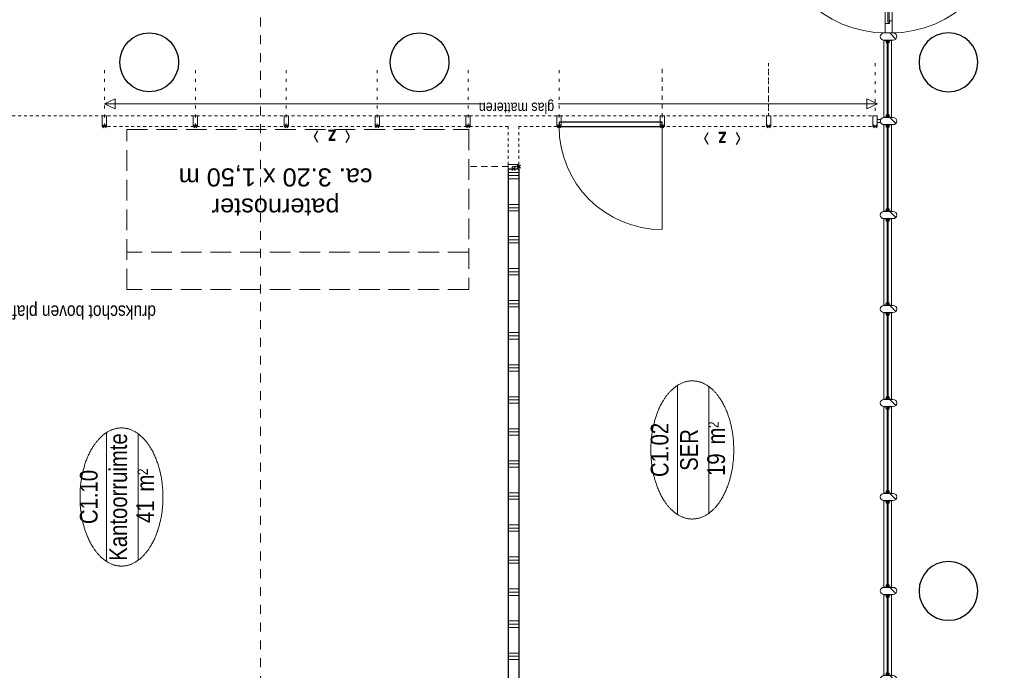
# Model space of a CAD drawing. Header units: millimetres. Extents: x 164654 to 368283, y 131426 to 252133.
# Tile 37 of 144: x 313984 to 323200, y 173340 to 179432. Entities that reach past the tile are written whole.
import ezdxf
from ezdxf.enums import TextEntityAlignment as Align

# ---------------------------------------------------------------- set-up
doc = ezdxf.new("R2010")
doc.units = ezdxf.units.MM
doc.header["$LTSCALE"] = 400
doc.header["$PDMODE"] = 3
doc.header["$PDSIZE"] = 15
for name, pattern in [('STYLE_01', [0.416641, 0.208282, -0.208359]), ('STYLE_02', [0.694427, 0.486069, -0.208359]), ('STYLE_05', [0.208282, 0.069427, -0.138855]), ('STYLE_06', [1.041641, 0.625, -0.208282, 0.069427, -0.138931]), ('STYLE_18', [0.246063, 0.147638, -0.098425]), ('STYLE_19', [1, 0.625, -0.125, 0.125, -0.125]), ('STYLE_21', [0.138889, 0.069444, -0.069444])]:
    doc.linetypes.add(name, pattern=pattern)
for name, color, linetype, lineweight in [('Binnenkozijnen', 140, 'Continuous', 15), ('Interieur-deur', 43, 'Continuous', 9), ('Interieur-gemeentehuis e a maatwerk en specials', 8, 'Continuous', 5), ('Interieur-scheidingswand-horizontaal', 5, 'Continuous', 25), ('Interieur-systeemwand glas', 140, 'STYLE_21', 15), ('Kozijnmerken', 43, 'Continuous', 9), ('Lijn-stramien', 5, 'STYLE_06', 9), ('mat-beton (ihwg)', 5, 'Continuous', 25), ('mat-glas-hor', 5, 'Continuous', 15), ('mat-naaldhout', 140, 'Continuous', 15), ('mat-scheidingswand-horizontaal', 5, 'Continuous', 25), ('None', 7, 'Continuous', 9), ('Ruimtenummers', 5, 'Continuous', 25), ('Tekst', 140, 'Continuous', 15), ('~None', 5, 'Continuous', 9)]:
    doc.layers.add(name, color=color, linetype=linetype, lineweight=lineweight)
doc.layers.add('plat', color=5, linetype='Continuous')
doc.styles.add('Abadi MT Condensed Light', font='txt', dxfattribs={"height": 176.388889})
doc.styles.add('Arial', font='arial.ttf', dxfattribs={"height": 211.666667})
doc.styles.add('Arial Narrow', font='ARIALN.TTF', dxfattribs={"height": 222.25})
doc.styles.add('Arial Narrow (bold)', font='ARIALNB.TTF', dxfattribs={"height": 172.861111})

# ---------------------------------------------------------------- blocks, each defined once
blk = doc.blocks.new('*X322')
at = {"layer": 'None', "lineweight": 9}
for p, q in [((-15900, 6320), (-15900, 6420)), ((-15870, 6320), (-15870, 6420)), ((-15840, 6320), (-15840, 6420)), ((-15600, 6320), (-15600, 6420)), ((-15570, 6320), (-15570, 6420)), ((-15540, 6320), (-15540, 6420)), ((-15300, 6320), (-15300, 6420)), ((-15270, 6320), (-15270, 6420)), ((-15240, 6320), (-15240, 6420)), ((-15000, 6320), (-15000, 6420)), ((-14970, 6320), (-14970, 6420)), ((-14940, 6320), (-14940, 6420)), ((-14700, 6320), (-14700, 6420)), ((-14670, 6320), (-14670, 6420)), ((-14640, 6320), (-14640, 6420)), ((-14400, 6320), (-14400, 6420)), ((-14370, 6320), (-14370, 6420)), ((-14340, 6320), (-14340, 6420)), ((-14100, 6320), (-14100, 6420)), ((-14070, 6320), (-14070, 6420)), ((-14040, 6320), (-14040, 6420)), ((-13800, 6320), (-13800, 6420)), ((-13770, 6320), (-13770, 6420)), ((-13740, 6320), (-13740, 6420)), ((-13500, 6320), (-13500, 6420)), ((-13470, 6320), (-13470, 6420)), ((-13440, 6320), (-13440, 6420)), ((-13200, 6320), (-13200, 6420)), ((-13170, 6320), (-13170, 6420)), ((-13140, 6320), (-13140, 6420)), ((-12900, 6320), (-12900, 6420)), ((-12870, 6320), (-12870, 6420)), ((-12840, 6320), (-12840, 6420)), ((-12600, 6320), (-12600, 6420)), ((-12570, 6320), (-12570, 6420)), ((-12540, 6320), (-12540, 6420)), ((-12300, 6320), (-12300, 6420)), ((-12270, 6320), (-12270, 6420)), ((-12240, 6320), (-12240, 6420)), ((-12000, 6320), (-12000, 6420)), ((-11970, 6320), (-11970, 6420)), ((-11940, 6320), (-11940, 6420)), ((-11700, 6320), (-11700, 6420)), ((-11670, 6320), (-11670, 6420)), ((-11640, 6320), (-11640, 6420)), ((-11400, 6320), (-11400, 6420)), ((-11370, 6320), (-11370, 6420)), ((-11340, 6320), (-11340, 6420))]:
    blk.add_line(p, q, dxfattribs=at)
blk = doc.blocks.new('*X737')
at = {"layer": 'None', "lineweight": 5}
blk.add_line((-8774.9, 2892.3), (-8773.8, 2893.5), dxfattribs=at)
blk = doc.blocks.new('*U738')
at = {"layer": 'mat-glas-hor', "color": 140, "lineweight": 15}
blk.add_lwpolyline([(-8780.2, 2866), (-9933.3, 2866), (-9933.3, 2854), (-8780.2, 2854)], close=True, dxfattribs=at)
at = {"layer": 'mat-naaldhout', "color": 140, "linetype": 'Continuous', "lineweight": 15}
for points in [[(-9944.9, 2851.5), (-9919.9, 2851.5), (-9919.9, 2826.5), (-10033.9, 2826.5), (-10033.9, 2893.5), (-9944.9, 2893.5)], [(-8774.9, 2851.5), (-8799.9, 2851.5), (-8799.9, 2826.5), (-8685.9, 2826.5), (-8685.9, 2893.5), (-8774.9, 2893.5)]]:
    blk.add_lwpolyline(points, close=True, dxfattribs=at)
at = {"layer": 'None', "color": 43, "linetype": 'Continuous', "lineweight": 9}
for p, q in [((-8970.9, 3943.1), (-8970.9, 2880)), ((-8970.9, 1776.9), (-8970.9, 2840))]:
    blk.add_line(p, q, dxfattribs=at)
at = {"layer": 'None', "color": 8, "lineweight": 5}
blk.add_lwpolyline([(-10033.9, 2826.5), (-10033.9, 2893.5), (-8774.9, 2893.5), (-8774.9, 2826.5)], close=True, dxfattribs=at)
at = {"layer": 'None', "color": 43, "linetype": 'Continuous', "lineweight": 9}
for centre, radius, start, end in [((-8970.9, 2880), 1063.1, 90, 180), ((-8970.9, 2880), 286, 0, 90), ((-8970.9, 2840), 1063.1, 180, 270), ((-8970.9, 2840), 285.3, 270, 0)]:
    blk.add_arc(centre, radius, start, end, dxfattribs=at)
at = {"layer": 'mat-naaldhout', "color": 140}
blk.add_blockref('*X737', (0, 0), dxfattribs=at)
blk = doc.blocks.new('*X38')
at = {"layer": 'None', "lineweight": 5}
blk.add_line((-23.7, -23.7), (33.5, 33.5), dxfattribs=at)
blk = doc.blocks.new('houten stijl 67 x 114')
at = {"layer": 'mat-naaldhout', "color": 140, "linetype": 'Continuous', "lineweight": 15, "flags": 128}
blk.add_lwpolyline([(33.5, 0), (33.5, 0, -0.414214), (0, -33.5), (0, -33.5, -0.414214), (-33.5, 0), (-33.5, 88), (-33.5, 88, -0.414214), (0, 121.5), (0, 121.5, -0.414214), (33.5, 88)], format="xyb", close=True, dxfattribs=at)
at = {"layer": 'mat-naaldhout', "color": 140}
blk.add_blockref('*X38', (0, 0), dxfattribs=at)
blk = doc.blocks.new('*U739')
at = {"layer": 'mat-glas-hor', "color": 8, "lineweight": 5}
blk.add_lwpolyline([(-10825.4, 2834), (-10825.4, 2904), (-10101, 2904), (-10101, 2834)], close=True, dxfattribs=at)
at = {"layer": 'mat-glas-hor', "color": 140, "lineweight": 15}
blk.add_lwpolyline([(-10818.9, 2864), (-10818.9, 2874), (-10107.5, 2874), (-10107.5, 2864)], close=True, dxfattribs=at)
at = {"layer": 'mat-naaldhout', "color": 140, "linetype": 'Continuous', "lineweight": 15, "flags": 128}
for points in [[(-10825.4, 2879.3), (-10825.4, 2904.3), (-10824.4, 2904.3, -0.414214), (-10822.4, 2902.3), (-10822.4, 2885.8, 0.414214), (-10818.9, 2882.3), (-10802.4, 2882.3, -0.414214), (-10800.4, 2880.3), (-10800.4, 2879.3)], [(-10825.4, 2858.7), (-10825.4, 2833.7), (-10824.4, 2833.7, 0.414214), (-10822.4, 2835.7), (-10822.4, 2852.2, -0.414214), (-10818.9, 2855.7), (-10802.4, 2855.7, 0.414214), (-10800.4, 2857.7), (-10800.4, 2858.7)], [(-10101, 2879.3), (-10101, 2904.3), (-10102, 2904.3, 0.414214), (-10104, 2902.3), (-10104, 2885.8, -0.414214), (-10107.5, 2882.3), (-10124, 2882.3, 0.414214), (-10126, 2880.3), (-10126, 2879.3)], [(-10101, 2858.7), (-10101, 2833.7), (-10102, 2833.7, -0.414214), (-10104, 2835.7), (-10104, 2852.2, 0.414214), (-10107.5, 2855.7), (-10124, 2855.7, -0.414214), (-10126, 2857.7), (-10126, 2858.7)]]:
    blk.add_lwpolyline(points, format="xyb", close=True, dxfattribs=at)
at = {"layer": 'None', "color": 7}
for p in [(-10858.9, 2816), (-10067.5, 2816)]:
    blk.add_blockref('houten stijl 67 x 114', p, dxfattribs=at)
blk = doc.blocks.new('binnenpui 880 h.o.h.')
at = {"layer": 'mat-glas-hor', "color": 8, "lineweight": 5}
blk.add_lwpolyline([(18, -33.5), (88, -33.5), (88, -846.5), (18, -846.5)], close=True, dxfattribs=at)
at = {"layer": 'mat-glas-hor', "color": 140, "lineweight": 15}
blk.add_lwpolyline([(48, -40), (58, -40), (58, -840), (48, -840)], close=True, dxfattribs=at)
at = {"layer": 'mat-naaldhout', "color": 140, "linetype": 'Continuous', "lineweight": 15, "flags": 128}
for points in [[(42.7, -33.5), (17.7, -33.5), (17.7, -34.5, 0.414214), (19.7, -36.5), (36.2, -36.5, -0.414214), (39.7, -40), (39.7, -56.5, 0.414214), (41.7, -58.5), (42.7, -58.5)], [(63.3, -33.5), (88.3, -33.5), (88.3, -34.5, -0.414214), (86.3, -36.5), (69.8, -36.5, 0.414214), (66.3, -40), (66.3, -56.5, -0.414214), (64.3, -58.5), (63.3, -58.5)], [(42.7, -846.5), (17.7, -846.5), (17.7, -845.5, -0.414214), (19.7, -843.5), (36.2, -843.5, 0.414214), (39.7, -840), (39.7, -823.5, -0.414214), (41.7, -821.5), (42.7, -821.5)], [(63.3, -846.5), (88.3, -846.5), (88.3, -845.5, 0.414214), (86.3, -843.5), (69.8, -843.5, -0.414214), (66.3, -840), (66.3, -823.5, 0.414214), (64.3, -821.5), (63.3, -821.5)]]:
    blk.add_lwpolyline(points, format="xyb", close=True, dxfattribs=at)
at = {"layer": 'None', "color": 7, "rotation": 270}
for p in [(0, 0), (0, -880)]:
    blk.add_blockref('houten stijl 67 x 114', p, dxfattribs=at)
blk = doc.blocks.new('*U740')
at = {"layer": 'mat-glas-hor', "color": 8, "lineweight": 5}
blk.add_lwpolyline([(-16051.9, 2834), (-16051.9, 2904), (-15292.4, 2904), (-15292.4, 2834)], close=True, dxfattribs=at)
at = {"layer": 'mat-glas-hor', "color": 140, "lineweight": 15}
blk.add_lwpolyline([(-16045.4, 2864), (-16045.4, 2874), (-15298.9, 2874), (-15298.9, 2864)], close=True, dxfattribs=at)
at = {"layer": 'mat-naaldhout', "color": 140, "linetype": 'Continuous', "lineweight": 15, "flags": 128}
for points in [[(-16051.9, 2879.3), (-16051.9, 2904.3), (-16050.9, 2904.3, -0.414214), (-16048.9, 2902.3), (-16048.9, 2885.8, 0.414214), (-16045.4, 2882.3), (-16028.9, 2882.3, -0.414214), (-16026.9, 2880.3), (-16026.9, 2879.3)], [(-16051.9, 2858.7), (-16051.9, 2833.7), (-16050.9, 2833.7, 0.414214), (-16048.9, 2835.7), (-16048.9, 2852.2, -0.414214), (-16045.4, 2855.7), (-16028.9, 2855.7, 0.414214), (-16026.9, 2857.7), (-16026.9, 2858.7)], [(-15292.4, 2879.3), (-15292.4, 2904.3), (-15293.4, 2904.3, 0.414214), (-15295.4, 2902.3), (-15295.4, 2885.8, -0.414214), (-15298.9, 2882.3), (-15315.4, 2882.3, 0.414214), (-15317.4, 2880.3), (-15317.4, 2879.3)], [(-15292.4, 2858.7), (-15292.4, 2833.7), (-15293.4, 2833.7, -0.414214), (-15295.4, 2835.7), (-15295.4, 2852.2, 0.414214), (-15298.9, 2855.7), (-15315.4, 2855.7, -0.414214), (-15317.4, 2857.7), (-15317.4, 2858.7)]]:
    blk.add_lwpolyline(points, format="xyb", close=True, dxfattribs=at)
at = {"layer": 'None', "color": 7}
for p in [(-16085.4, 2816), (-15258.9, 2816)]:
    blk.add_blockref('houten stijl 67 x 114', p, dxfattribs=at)
blk = doc.blocks.new('*X741')
at = {"layer": 'None', "lineweight": 5}
blk.add_line((-16908, 2891), (-16883, 2916), dxfattribs=at)
blk = doc.blocks.new('*X742')
at = {"layer": 'None', "lineweight": 5}
for p, q in [((-17657.1, 2849), (-17616.2, 2889.9)), ((-17615.1, 2891), (-17591.2, 2914.9))]:
    blk.add_line(p, q, dxfattribs=at)
blk = doc.blocks.new('*U743')
at = {"layer": 'mat-glas-hor', "color": 140, "lineweight": 15}
blk.add_lwpolyline([(-16899.5, 2876.5), (-17604.6, 2876.5), (-17604.6, 2888.5), (-16899.5, 2888.5)], close=True, dxfattribs=at)
at = {"layer": 'mat-naaldhout', "color": 140, "linetype": 'Continuous', "lineweight": 15}
for points in [[(-17616.2, 2891), (-17591.2, 2891), (-17591.2, 2916), (-17725.2, 2916), (-17725.2, 2849), (-17616.2, 2849)], [(-16894.2, 2891), (-16919.2, 2891), (-16919.2, 2916), (-16785.2, 2916), (-16785.2, 2849), (-16894.2, 2849)]]:
    blk.add_lwpolyline(points, close=True, dxfattribs=at)
at = {"layer": 'None', "color": 43, "linetype": 'Continuous', "lineweight": 9}
blk.add_line((-16785.2, 3856), (-16785.2, 2916), dxfattribs=at)
at = {"layer": 'None', "color": 8, "lineweight": 5}
blk.add_lwpolyline([(-17725.2, 2916), (-17725.2, 2849), (-16894.2, 2849), (-16894.2, 2916)], close=True, dxfattribs=at)
at = {"layer": 'None', "color": 43, "linetype": 'Continuous', "lineweight": 9}
blk.add_arc((-16785.2, 2916), 940, 90, 180, dxfattribs=at)
at = {"layer": 'mat-naaldhout', "color": 140}
for name in ['*X742', '*X741']:
    blk.add_blockref(name, (0, 0), dxfattribs=at)
blk = doc.blocks.new('*U744')
at = {"layer": 'mat-glas-hor', "color": 8, "lineweight": 5}
blk.add_lwpolyline([(-18751.9, 2834), (-18751.9, 2904), (-17796.9, 2904), (-17796.9, 2834)], close=True, dxfattribs=at)
at = {"layer": 'mat-glas-hor', "color": 140, "lineweight": 15}
blk.add_lwpolyline([(-18745.4, 2864), (-18745.4, 2874), (-17804.9, 2874), (-17804.9, 2864)], close=True, dxfattribs=at)
at = {"layer": 'mat-naaldhout', "color": 140, "linetype": 'Continuous', "lineweight": 15, "flags": 128}
for points in [[(-18751.9, 2879.3), (-18751.9, 2904.3), (-18750.9, 2904.3, -0.414214), (-18748.9, 2902.3), (-18748.9, 2885.8, 0.414214), (-18745.4, 2882.3), (-18728.9, 2882.3, -0.414214), (-18726.9, 2880.3), (-18726.9, 2879.3)], [(-18751.9, 2858.7), (-18751.9, 2833.7), (-18750.9, 2833.7, 0.414214), (-18748.9, 2835.7), (-18748.9, 2852.2, -0.414214), (-18745.4, 2855.7), (-18728.9, 2855.7, 0.414214), (-18726.9, 2857.7), (-18726.9, 2858.7)], [(-17796.9, 2879.3), (-17796.9, 2904.3), (-17797.9, 2904.3, 0.414214), (-17799.9, 2902.3), (-17799.9, 2885.8, -0.414214), (-17803.4, 2882.3), (-17819.9, 2882.3, 0.414214), (-17821.9, 2880.3), (-17821.9, 2879.3)], [(-17796.9, 2858.7), (-17796.9, 2833.7), (-17797.9, 2833.7, -0.414214), (-17799.9, 2835.7), (-17799.9, 2852.2, 0.414214), (-17803.4, 2855.7), (-17819.9, 2855.7, -0.414214), (-17821.9, 2857.7), (-17821.9, 2858.7)]]:
    blk.add_lwpolyline(points, format="xyb", close=True, dxfattribs=at)
at = {"layer": 'None', "color": 7}
for name, p in [('*U738', (0, 0)), ('*U743', (0, 0)), ('houten stijl 67 x 114', (-18785.4, 2816)), ('houten stijl 67 x 114', (-17763.4, 2816)), ('houten stijl 67 x 114', (-16746.4, 2816)), ('houten stijl 67 x 114', (-16746.4, 2816)), ('*U740', (0, 0)), ('*U739', (0, 0))]:
    blk.add_blockref(name, p, dxfattribs=at)
at = {"layer": 'None', "color": 7, "rotation": 90}
for p in [(-15258.9, 2816), (-14378.9, 2816), (-13498.9, 2816), (-12618.9, 2816), (-11738.9, 2816)]:
    blk.add_blockref('binnenpui 880 h.o.h.', p, dxfattribs=at)
at = {"layer": 'None', "color": 7, "xscale": -1}
blk.add_blockref('houten stijl 67 x 114', (-8652.4, 2816), dxfattribs=at)
blk = doc.blocks.new('Kolom O 550')
at = {"layer": 'mat-beton (ihwg)', "lineweight": 25}
blk.add_circle((0, 0), 275, dxfattribs=at)
blk = doc.blocks.new('Ruimtenummer UV 50')
at = {"layer": 'Ruimtenummers', "color": 8, "lineweight": 5}
for p, q in [((602.2, 156.5), (-602.3, 156.5)), ((594.7, -137.5), (-594.8, -137.5))]:
    blk.add_line(p, q, dxfattribs=at)
blk.add_open_spline([(-323.4, 353.8), (-173.3, 405.8), (173.3, 405.8), (323.4, 353.8), (473.5, 301.8), (560.1, 211.8), (646.8, 121.7), (646.8, 17.7), (646.8, -86.3), (560.1, -176.3), (473.5, -266.4), (323.4, -318.4), (173.3, -370.4), (-173.3, -370.4), (-323.4, -318.4), (-473.5, -266.4), (-560.2, -176.3), (-646.8, -86.3), (-646.8, 17.7), (-646.8, 121.7), (-560.2, 211.8), (-473.5, 301.8), (-323.4, 353.8)], degree=2, knots=[0, 0, 0, 0.09962, 0.19924, 0.19924, 0.283607, 0.283607, 0.349619, 0.349619, 0.415638, 0.415638, 0.5, 0.5, 0.59962, 0.69924, 0.69924, 0.783607, 0.783607, 0.849619, 0.849619, 0.915638, 0.915638, 1, 1, 1], dxfattribs=at)
at = {"layer": 'Ruimtenummers', "attachment_point": 2, "style": 'Arial Narrow'}
for s, insert, char_height in [(' m', (103.6, -122.2), 165.95), (' 2', (220.1, -132.8), 96.8)]:
    blk.add_mtext(s, dxfattribs=dict(at, insert=insert, char_height=char_height))
at = {"layer": 'Ruimtenummers', "style": 'Arial Narrow'}
for tag, p in [('Nummer', (0, 406.9)), ('Naam', (0, 131.7)), ('Oppervlak', (-137.9, -122.2))]:
    blk.add_attdef(tag, text='', height=165.9, dxfattribs=at).set_placement(p, align=Align.TOP_CENTER)
blk = doc.blocks.new('Kozijnmerk 50')
at = {"layer": 'Kozijnmerken', "color": 92, "linetype": 'Continuous', "lineweight": 25}
for points in [[(-132.2, 50.6), (-164.8, -5.8), (-132.2, -62.1)], [(132.2, 50.6), (164.8, -5.8), (132.2, -62.1)]]:
    blk.add_lwpolyline(points, dxfattribs=at)
at = {"layer": 'None', "color": 43, "style": 'Arial Narrow (bold)'}
blk.add_attdef('merk', text='', height=138.3, dxfattribs=at).set_placement((0, 0), align=Align.MIDDLE_CENTER)
blk = doc.blocks.new('*U1420')
at = {"layer": 'Tekst', "color": 140, "linetype": 'Continuous', "lineweight": 15}
blk.add_line((-10697.7, 5952.1), (-10697.7, 2964), dxfattribs=at)
at = {"layer": 'Tekst', "color": 140, "lineweight": 15}
for p, q in [((-10697.7, 2964), (-10744.4, 3064)), ((-10744.4, 3064), (-10651.1, 3064)), ((-10697.7, 2964), (-10651.1, 3064))]:
    blk.add_line(p, q, dxfattribs=at)
blk = doc.blocks.new('*U1421')
at = {"layer": 'Tekst', "color": 140, "lineweight": 15}
for p, q in [((-10697.7, 10199.5), (-10744.4, 10099.5)), ((-10697.7, 10199.5), (-10651.1, 10099.5)), ((-10651.1, 10099.5), (-10744.4, 10099.5))]:
    blk.add_line(p, q, dxfattribs=at)
at = {"layer": 'Tekst', "color": 140, "linetype": 'Continuous', "lineweight": 15}
blk.add_line((-10697.7, 6649), (-10697.7, 10199.5), dxfattribs=at)
blk = doc.blocks.new('*U1422')
at = {"layer": 'Tekst', "color": 140}
for name in ['*U1421', '*U1420']:
    blk.add_blockref(name, (0, 0), dxfattribs=at)
at = {"layer": 'Tekst', "color": 0, "insert": (-10787.9, 5990.2), "char_height": 101.6, "attachment_point": 1, "rotation": 90, "style": 'Arial Narrow'}
blk.add_mtext('glas matteren', dxfattribs=at)
blk = doc.blocks.new('*U1480')
at = {"layer": 'Interieur-systeemwand glas', "color": 43, "linetype": 'Continuous', "lineweight": 9}
blk.add_lwpolyline([(-10908.9, 10219.5), (-10808.9, 10219.5), (-10808.9, 10179.5), (-10908.9, 10179.5)], close=True, dxfattribs=at)
at = {"layer": 'Interieur-systeemwand glas', "color": 43, "linetype": 'Continuous', "lineweight": 15}
blk.add_point((-10908.9, 10199.5), dxfattribs=at)
at = {"layer": 'Lijn-stramien', "color": 8, "linetype": 'STYLE_05', "lineweight": 5}
blk.add_line((-10908.9, 10199.5), (-10332.9, 10199.5), dxfattribs=at)
blk = doc.blocks.new('*U1559')
at = {"layer": '~None', "color": 140, "linetype": 'STYLE_19', "lineweight": 15}
for p, q in [((-12668.9, 11080), (-12668.9, 12900)), ((-12568.9, 11080), (-12568.9, 12900))]:
    blk.add_line(p, q, dxfattribs=at)
blk = doc.blocks.new('*U1560')
at = {"layer": 'Lijn-stramien', "color": 8, "linetype": 'STYLE_05', "lineweight": 5}
blk.add_line((-10308.9, 11630), (-10308.9, 15430), dxfattribs=at)
at = {"layer": 'None', "color": 7}
blk.add_blockref('*U1559', (0, 0), dxfattribs=at)
at = {"layer": 'Tekst', "color": 43, "insert": (-12712.3, 9717.2), "char_height": 127, "attachment_point": 1, "rotation": 90, "style": 'Abadi MT Condensed Light'}
blk.add_mtext('drukschot boven plafond', dxfattribs=at)
blk = doc.blocks.new('*U1561')
at = {"layer": 'Interieur-gemeentehuis e a maatwerk en specials', "color": 8, "linetype": 'STYLE_02', "lineweight": 5}
blk.add_line((-12087, 6790), (-12087, 9990), dxfattribs=at)
at = {"layer": 'Interieur-gemeentehuis e a maatwerk en specials', "linetype": 'STYLE_02', "lineweight": 5}
blk.add_lwpolyline([(-12437, 6790), (-12437, 9990), (-10937, 9990), (-10937, 6790)], close=True, dxfattribs=at)
at = {"layer": 'Interieur-gemeentehuis e a maatwerk en specials', "insert": (-11512, 8597.4), "char_height": 169.333, "attachment_point": 5, "rotation": 90, "style": 'Arial'}
blk.add_mtext('paternoster\\Pca. 3.20 x 1,50 m', dxfattribs=at)
blk = doc.blocks.new('*U1568')
at = {"layer": 'Interieur-deur', "color": 140, "linetype": 'Continuous', "lineweight": 15}
blk.add_line((-11872.7, 4978.5), (-10908.9, 4978.5), dxfattribs=at)
at = {"layer": 'Interieur-deur', "color": 92, "linetype": 'Continuous', "lineweight": 25}
blk.add_lwpolyline([(-10908.9, 5944.5), (-10908.9, 4978.5), (-10868.9, 4978.5), (-10868.9, 5944.5)], close=True, dxfattribs=at)
at = {"layer": 'Interieur-deur', "color": 140, "linetype": 'Continuous', "lineweight": 15}
blk.add_arc((-10908.9, 4978.5), 966, 90, 180, dxfattribs=at)
at = {"layer": 'Interieur-systeemwand glas', "color": 43, "linetype": 'Continuous', "lineweight": 9}
for points in [[(-10908.9, 5964.5), (-10908.9, 5924.5), (-10808.9, 5924.5), (-10808.9, 5964.5)], [(-10908.9, 4998.5), (-10908.9, 4958.5), (-10808.9, 4958.5), (-10808.9, 4998.5)]]:
    blk.add_lwpolyline(points, close=True, dxfattribs=at)
at = {"layer": 'Lijn-stramien', "color": 8, "linetype": 'STYLE_05', "lineweight": 5}
for p, q in [((-10908.9, 5944.5), (-10332.9, 5944.5)), ((-10908.9, 4978.5), (-10332.9, 4978.5))]:
    blk.add_line(p, q, dxfattribs=at)
at = {"layer": 'None', "linetype": 'Continuous', "lineweight": 5}
for p in [(-10908.9, 5944.5), (-10908.9, 4978.5)]:
    blk.add_point(p, dxfattribs=at)
blk = doc.blocks.new('*U1569')
at = {"layer": 'Interieur-systeemwand glas', "color": 43, "linetype": 'Continuous', "lineweight": 9}
blk.add_lwpolyline([(-10908.9, 6815.5), (-10808.9, 6815.5), (-10808.9, 6775.5), (-10908.9, 6775.5)], close=True, dxfattribs=at)
at = {"layer": 'Interieur-systeemwand glas', "color": 43, "linetype": 'Continuous', "lineweight": 15}
for p in [(-10908.9, 7646.5), (-10908.9, 6795.5)]:
    blk.add_point(p, dxfattribs=at)
at = {"layer": 'Lijn-stramien', "color": 8, "linetype": 'STYLE_05', "lineweight": 5}
for p, q in [((-10908.9, 7646.5), (-10332.9, 7646.5)), ((-10908.9, 6795.5), (-10332.9, 6795.5))]:
    blk.add_line(p, q, dxfattribs=at)
blk = doc.blocks.new('*U1571')
at = {"layer": 'Interieur-systeemwand glas', "color": 43, "linetype": 'Continuous', "lineweight": 9}
for points in [[(-10908.9, 6815.5), (-10808.9, 6815.5), (-10808.9, 6775.5), (-10908.9, 6775.5)], [(-11305.9, 6320), (-11305.9, 6420), (-11265.9, 6420), (-11265.9, 6320)], [(-10908.9, 5964.5), (-10808.9, 5964.5), (-10808.9, 5924.5), (-10908.9, 5924.5)]]:
    blk.add_lwpolyline(points, close=True, dxfattribs=at)
at = {"layer": 'Interieur-systeemwand glas', "color": 43, "linetype": 'Continuous', "lineweight": 15}
for p in [(-10908.9, 6795.5), (-10908.9, 6795.5), (-11285.9, 6320), (-10908.9, 5944.5)]:
    blk.add_point(p, dxfattribs=at)
at = {"layer": 'Lijn-stramien', "color": 8, "linetype": 'STYLE_05', "lineweight": 5}
for p, q in [((-10908.9, 6795.5), (-10332.9, 6795.5)), ((-10908.9, 6795.5), (-10332.9, 6795.5)), ((-10908.9, 5944.5), (-10332.9, 5944.5))]:
    blk.add_line(p, q, dxfattribs=at)
at = {"layer": 'None', "linetype": 'Continuous', "lineweight": 5}
blk.add_point((-11305.9, 6370), dxfattribs=at)
blk = doc.blocks.new('*U1573')
at = {"layer": 'Interieur-systeemwand glas', "color": 43, "linetype": 'Continuous', "lineweight": 9}
blk.add_lwpolyline([(-10908.9, 8517.5), (-10808.9, 8517.5), (-10808.9, 8477.5), (-10908.9, 8477.5)], close=True, dxfattribs=at)
at = {"layer": 'Interieur-systeemwand glas', "color": 43, "linetype": 'Continuous', "lineweight": 15}
for p in [(-10908.9, 9348.5), (-10908.9, 8497.5)]:
    blk.add_point(p, dxfattribs=at)
at = {"layer": 'Lijn-stramien', "color": 8, "linetype": 'STYLE_05', "lineweight": 5}
for p, q in [((-10908.9, 9348.5), (-10332.9, 9348.5)), ((-10908.9, 8497.5), (-10332.9, 8497.5))]:
    blk.add_line(p, q, dxfattribs=at)
blk = doc.blocks.new('*U1574')
at = {"layer": 'Interieur-systeemwand glas', "color": 43, "linetype": 'Continuous', "lineweight": 9}
blk.add_lwpolyline([(-10908.9, 9368.5), (-10808.9, 9368.5), (-10808.9, 9328.5), (-10908.9, 9328.5)], close=True, dxfattribs=at)
at = {"layer": 'Interieur-systeemwand glas', "color": 43, "linetype": 'Continuous', "lineweight": 15}
for p in [(-10908.9, 10199.5), (-10908.9, 9348.5)]:
    blk.add_point(p, dxfattribs=at)
at = {"layer": 'Lijn-stramien', "color": 8, "linetype": 'STYLE_05', "lineweight": 5}
for p, q in [((-10908.9, 10199.5), (-10332.9, 10199.5)), ((-10908.9, 9348.5), (-10332.9, 9348.5))]:
    blk.add_line(p, q, dxfattribs=at)
blk = doc.blocks.new('*U1576')
at = {"layer": 'Interieur-systeemwand glas', "color": 43, "linetype": 'Continuous', "lineweight": 9}
blk.add_lwpolyline([(-10908.9, 3006.5), (-10808.9, 3006.5), (-10808.9, 2966.5), (-10908.9, 2966.5)], close=True, dxfattribs=at)
at = {"layer": 'Interieur-systeemwand glas', "color": 43, "linetype": 'Continuous', "lineweight": 15}
for p in [(-10908.9, 3982.5), (-10908.9, 2986.5)]:
    blk.add_point(p, dxfattribs=at)
at = {"layer": 'Lijn-stramien', "color": 8, "linetype": 'STYLE_05', "lineweight": 5}
for p, q in [((-10812.9, 3982.5), (-10317.9, 3982.5)), ((-10317.9, 2986.5), (-10808.9, 2986.5))]:
    blk.add_line(p, q, dxfattribs=at)
blk = doc.blocks.new('*U1578')
at = {"layer": 'Interieur-systeemwand glas', "color": 43, "linetype": 'Continuous', "lineweight": 9}
blk.add_lwpolyline([(-10908.9, 4002.5), (-10808.9, 4002.5), (-10808.9, 3962.5), (-10908.9, 3962.5)], close=True, dxfattribs=at)
at = {"layer": 'Interieur-systeemwand glas', "color": 43, "linetype": 'Continuous', "lineweight": 15}
for p in [(-10908.9, 4978.5), (-10908.9, 3982.5)]:
    blk.add_point(p, dxfattribs=at)
at = {"layer": 'Lijn-stramien', "color": 8, "linetype": 'STYLE_05', "lineweight": 5}
for p, q in [((-10812.9, 4978.5), (-10317.9, 4978.5)), ((-10317.9, 3982.5), (-10808.9, 3982.5))]:
    blk.add_line(p, q, dxfattribs=at)
blk = doc.blocks.new('*U1580')
at = {"layer": 'Interieur-systeemwand glas', "color": 43, "linetype": 'Continuous', "lineweight": 9}
blk.add_lwpolyline([(-10908.9, 7666.5), (-10808.9, 7666.5), (-10808.9, 7626.5), (-10908.9, 7626.5)], close=True, dxfattribs=at)
at = {"layer": 'Interieur-systeemwand glas', "color": 43, "linetype": 'Continuous', "lineweight": 15}
for p in [(-10908.9, 8497.5), (-10908.9, 7646.5)]:
    blk.add_point(p, dxfattribs=at)
at = {"layer": 'Lijn-stramien', "color": 8, "linetype": 'STYLE_05', "lineweight": 5}
for p, q in [((-10908.9, 8497.5), (-10332.9, 8497.5)), ((-10908.9, 7646.5), (-10332.9, 7646.5))]:
    blk.add_line(p, q, dxfattribs=at)
blk = doc.blocks.new('*U1581')
at = {"layer": 'Interieur-scheidingswand-horizontaal', "color": 7}
for name in ['*U1574', '*U1573', '*U1580', '*U1569', '*U1568', '*U1578', '*U1576']:
    blk.add_blockref(name, (0, 0), dxfattribs=at)
at = {"layer": 'None', "color": 7}
blk.add_blockref('*U1571', (0, 0), dxfattribs=at)

msp = doc.modelspace()

# ---------------------------------------------------------------- linework, layer by layer
at = {"layer": 'Binnenkozijnen', "lineweight": 5}
msp.add_lwpolyline([(322011.50624, 178467.75849), (322011.50624, 178497.75849), (322041.50624, 178497.75849), (322041.50624, 178467.75849)], close=True, dxfattribs=at)
at = {"layer": 'Interieur-systeemwand glas', "color": 140, "lineweight": 15}
for p, q in [((318556.97992, 178532.75849), (314757.47992, 178532.75849)), ((322012.97992, 178532.75849), (318656.97992, 178532.75849)), ((318556.97992, 178432.75849), (314757.47992, 178432.75849)), ((318556.97992, 178073.75849), (318556.97992, 178432.75849)), ((322012.97992, 178432.75849), (318656.97992, 178432.75849)), ((318656.97992, 178073.75849), (318656.97992, 178432.75849))]:
    msp.add_line(p, q, dxfattribs=at)
at = {"layer": 'Interieur-systeemwand glas', "lineweight": 15}
for p, q in [((318556.97992, 178532.75849), (318656.97992, 178532.75849)), ((318556.97992, 178073.75849), (318556.97992, 178432.75849)), ((318656.97992, 178073.75849), (318656.97992, 178432.75849))]:
    msp.add_line(p, q, dxfattribs=at)
at = {"layer": 'Interieur-systeemwand glas', "color": 8, "lineweight": 5}
msp.add_lwpolyline([(310746.97992, 176772.75849), (310746.97992, 178532.75849), (314771.97992, 178532.75849)], dxfattribs=at)
at = {"layer": 'mat-scheidingswand-horizontaal', "color": 92, "lineweight": 25}
msp.add_line((318556.97992, 178035.75849), (318656.97992, 178035.75849), dxfattribs=at)
at = {"layer": 'None', "color": 8, "linetype": 'STYLE_01', "lineweight": 5}
msp.add_line((316236.97992, 173202.75849), (316236.97992, 186072.75849), dxfattribs=at)
at = {"layer": 'None', "color": 8, "linetype": 'STYLE_18', "lineweight": 5}
msp.add_line((318656.97992, 178056.75849), (318188.97992, 178056.75849), dxfattribs=at)
at = {"layer": 'plat'}
for p, q in [((318556.97992, 178035.75849), (318556.97992, 173202.75849)), ((318656.97992, 178035.75849), (318656.97992, 173202.75849))]:
    msp.add_line(p, q, dxfattribs=at)

# ---------------------------------------------------------------- block references
at = {"layer": 'Interieur-gemeentehuis e a maatwerk en specials', "rotation": 90}
msp.add_blockref('*U1561', (324976.97992, 189341.69912), dxfattribs=at)
at = {"layer": 'Interieur-scheidingswand-horizontaal', "color": 7, "rotation": 90}
msp.add_blockref('*U1480', (324976.97992, 189341.69912), dxfattribs=at)
at = {"layer": 'Kozijnmerken', "color": 7, "rotation": 180}
for p in [(316906.97992, 178333.75849), (320560.67426, 178313.75849)]:
    msp.add_blockref('Kozijnmerk 50', p, dxfattribs=at).add_auto_attribs({'merk': 'z'})
at = {"layer": 'mat-beton (ihwg)', "color": 7, "rotation": 90}
for p in [(315196.97992, 179032.75849), (317726.97992, 179032.75849)]:
    msp.add_blockref('Kolom O 550', p, dxfattribs=at)
at = {"layer": 'mat-beton (ihwg)', "color": 7, "xscale": -1}
for p in [(322676.97992, 179032.75849), (322676.97992, 174082.75849)]:
    msp.add_blockref('Kolom O 550', p, dxfattribs=at)
at = {"layer": 'None', "color": 7, "rotation": 90}
for name in ['*U744', '*U1560', '*U1581', '*U1422']:
    msp.add_blockref(name, (324976.97992, 189341.69912), dxfattribs=at)
msp.add_blockref('Ruimtenummer UV 50', (320297.46805, 175403.22171), dxfattribs=at).add_auto_attribs({'Nummer': 'C1.02', 'Naam': 'SER', 'Oppervlak': '19'})
at = {"layer": 'plat', "rotation": 90}
msp.add_blockref('*X322', (324976.97992, 189341.69912), dxfattribs=at)
at = {"layer": 'Ruimtenummers', "rotation": 90}
msp.add_blockref('Ruimtenummer UV 50', (314954.59393, 174962.5578), dxfattribs=at).add_auto_attribs({'Nummer': 'C1.10', 'Naam': 'Kantoorruimte', 'Oppervlak': '41'})

doc.saveas('drawing.dxf')
